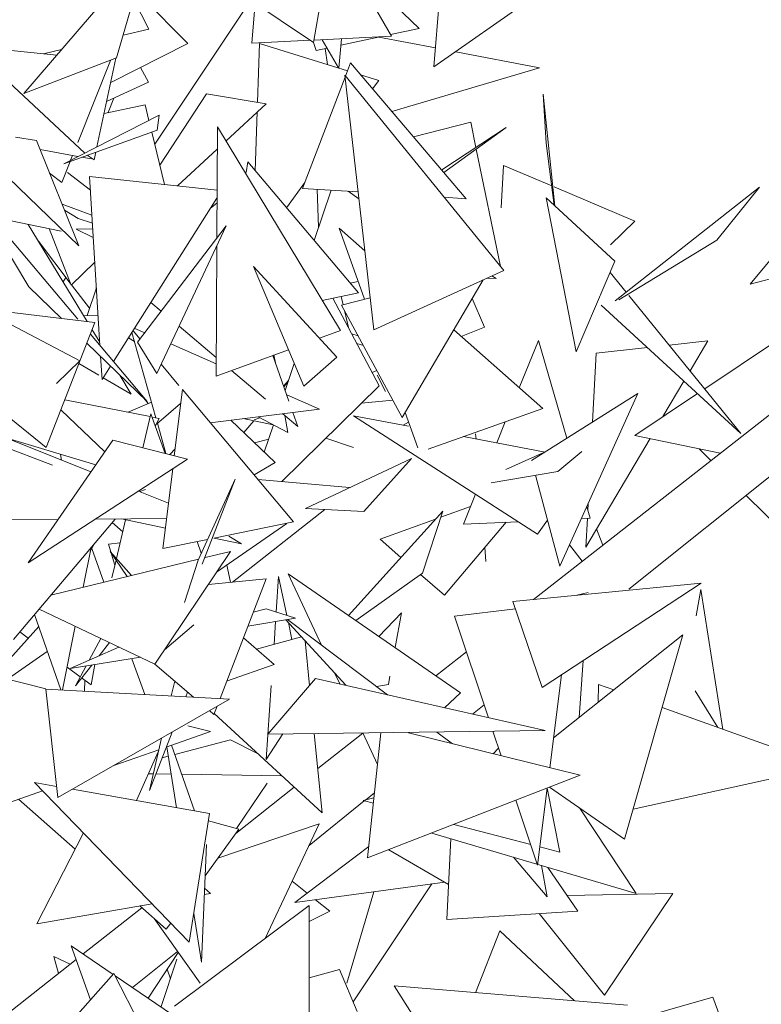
# Model space of a CAD drawing. Header units: millimetres. Extents: x -14485 to 13127, y -18923 to 3272.
# Tile 110 of 119: x 12100 to 12220, y 2422 to 2582. Entities that reach past the tile are written whole.
import ezdxf

# ---------------------------------------------------------------- set-up
doc = ezdxf.new("R2010")
doc.units = ezdxf.units.MM
doc.layers.add('G-IMPT', color=7, linetype='Continuous', lineweight=5)

# ---------------------------------------------------------------- blocks, each defined once
blk = doc.blocks.new('ÁRVORES ORNAMENTAIS - Pequeno e Médio Porte - Ipê-roxo-2865575-CORTE_CALÇADA')
at = {"layer": 'G-IMPT', "color": 253, "true_color": 0xaaaaaa}
for p, q in [((8426.62, 2573.84), (8428.31, 2594.52)), ((8360.1, 2569.56), (8380.21, 2592.94)), ((8375.13, 2575.3), (8380.21, 2592.94)), ((8407.11, 2577.82), (8409.48, 2591.74)), ((8442.78, 2487.52), (8573.3, 2589.67)), ((8407.11, 2577.82), (8391.19, 2588.56)), ((8424.24, 2580.09), (8415.41, 2588.57)), ((8414.76, 2587.4), (8419.75, 2578.83)), ((8426.62, 2573.84), (8445.64, 2587.16)), ((8380.37, 2579.97), (8377.89, 2584.86)), ((8378.27, 2586.19), (8386.7, 2577.62)), ((8381.33, 2561.3), (8396.93, 2584.68)), ((8458.23, 2489.17), (8577.97, 2584.85)), ((8397.1, 2577.68), (8397.62, 2584.22)), ((8345.84, 2582.37), (8370, 2559.88)), ((8380.37, 2579.97), (8376.19, 2578.99)), ((8424.24, 2580.09), (8419.59, 2579.1)), ((8407.17, 2578.19), (8419.75, 2578.83)), ((8408.51, 2578.26), (8411.14, 2573.67)), ((8411.2, 2573.65), (8411.64, 2578.42)), ((8417.86, 2578.73), (8411.54, 2577.39)), ((8417.67, 2578.69), (8426.87, 2576.93)), ((8365.43, 2575.76), (8351.42, 2577.17)), ((8366.19, 2576.65), (8363.3, 2575.97)), ((8374.2, 2571.33), (8386.7, 2577.62)), ((8397.1, 2577.68), (8406.6, 2578.16)), ((8398.33, 2577.64), (8398.01, 2568.11)), ((8398.33, 2577.64), (8412.6, 2573.22)), ((8407.52, 2576.53), (8407.09, 2577.82)), ((8409.29, 2576.91), (8407.52, 2576.53)), ((8409.36, 2574.22), (8408.98, 2576.84)), ((8360.1, 2569.56), (8375.13, 2575.3)), ((8371.95, 2560.87), (8375.05, 2575.26)), ((8430.15, 2576.31), (8443.77, 2573.7)), ((8374.18, 2574.87), (8368.84, 2561.59)), ((8380.32, 2571.37), (8379.04, 2573.77)), ((8412.27, 2572.37), (8413.08, 2574.48)), ((8431.87, 2552.47), (8413.08, 2574.48)), ((8419.82, 2566.59), (8443.77, 2573.7)), ((8405.31, 2554.15), (8412.21, 2572.19)), ((8437.94, 2540.84), (8412.17, 2572.5)), ((8416.88, 2531.22), (8412.17, 2572.5)), ((8414.72, 2572.56), (8417.66, 2571.65)), ((8380.32, 2571.37), (8373.53, 2568.22)), ((8417.66, 2571.65), (8416.66, 2570.28)), ((8374.69, 2568.76), (8373.8, 2566.45)), ((8389.73, 2569.47), (8382.14, 2557.92)), ((8389.73, 2569.47), (8399.41, 2567.88)), ((8446.26, 2551.28), (8444.35, 2569.4)), ((8444.82, 2561.49), (8444.35, 2569.4)), ((8373.12, 2566.31), (8379.79, 2567.71)), ((8380.4, 2565.17), (8379.79, 2567.71)), ((8399.41, 2567.88), (8392.87, 2561.82)), ((8366.59, 2558.14), (8382.08, 2566.02)), ((8381.74, 2563.6), (8382.08, 2566.02)), ((8397.96, 2566.54), (8397.65, 2557)), ((8391.4, 2546.12), (8391.49, 2564.11)), ((8411.48, 2531.09), (8391.49, 2564.11)), ((8423.3, 2562.5), (8432.59, 2564.87)), ((8427.88, 2557.14), (8438.32, 2564)), ((8428.24, 2556.73), (8438.32, 2564)), ((8433.43, 2560.79), (8432.59, 2564.87)), ((8362.17, 2561.9), (8358.76, 2562.43)), ((8366.59, 2558.14), (8381.74, 2563.6)), ((8382.9, 2554.78), (8380.85, 2563.28)), ((8350.96, 2562.24), (8369.02, 2544.82)), ((8362.17, 2561.9), (8369.02, 2544.82)), ((8446.13, 2551.39), (8444.82, 2561.49)), ((8362.75, 2560.44), (8368.84, 2559.33)), ((8367.99, 2559.49), (8367.68, 2558.7)), ((8369.53, 2559.21), (8371.01, 2558.94)), ((8371.5, 2558.78), (8370.4, 2559.52)), ((8371.5, 2558.78), (8371.76, 2560.01)), ((8391.47, 2560.53), (8385.01, 2554.56)), ((8437.42, 2541.48), (8433.49, 2560.52)), ((8367.6, 2558.51), (8366.24, 2555.13)), ((8396.19, 2556.72), (8396.41, 2558.46)), ((8396.41, 2558.46), (8414.36, 2537.19)), ((8437.91, 2557.87), (8437.52, 2550.98)), ((8445.72, 2554.55), (8437.91, 2557.87)), ((8366.24, 2555.13), (8364.28, 2556.64)), ((8367.18, 2556.72), (8370.9, 2553.84)), ((8370.76, 2556.06), (8391.44, 2553.88)), ((8370.76, 2556.06), (8372.45, 2528.69)), ((8405.68, 2555.09), (8402.71, 2551)), ((8459.2, 2548.81), (8446.11, 2554.38)), ((8456.04, 2535.93), (8479.41, 2554.34)), ((8479.41, 2554.34), (8472.52, 2545.75)), ((8405.31, 2554.15), (8414.33, 2553.58)), ((8407.18, 2545.7), (8409.98, 2553.85)), ((8407.92, 2547.85), (8407.66, 2554)), ((8414.45, 2552.47), (8412.71, 2553.68)), ((8428.29, 2552.7), (8431.87, 2552.47)), ((8352.25, 2552.64), (8368.84, 2532.96)), ((8352.25, 2552.64), (8360.89, 2538.18)), ((8366.31, 2551.59), (8371.14, 2549.82)), ((8391.43, 2552.59), (8374.64, 2526.08)), ((8390.37, 2550.92), (8391.42, 2551.74)), ((8455.98, 2542.33), (8444.81, 2552.61)), ((8449.72, 2527.63), (8444.81, 2552.61)), ((8354.89, 2549.51), (8366.16, 2547.24)), ((8366.7, 2550.61), (8368.92, 2549.25)), ((8477.92, 2538.64), (8487.12, 2549.71)), ((8360.81, 2548.32), (8370.38, 2532.55)), ((8371.22, 2548.53), (8368.92, 2549.25)), ((8392.9, 2548.09), (8378.56, 2529.21)), ((8392.9, 2548.09), (8381.69, 2524.16)), ((8459.2, 2548.81), (8455.24, 2545)), ((8367.78, 2538.44), (8364.19, 2547.64)), ((8371.28, 2547.58), (8368.57, 2547.52)), ((8368.57, 2547.52), (8371.37, 2546.16)), ((8415.42, 2544.02), (8411.25, 2547.71)), ((8411.25, 2547.71), (8415.38, 2536.18)), ((8362.46, 2545.6), (8367.64, 2538.8)), ((8391.28, 2523.72), (8391.39, 2544.87)), ((8456.59, 2536.1), (8472.52, 2545.75)), ((8477.92, 2538.64), (8498.37, 2543.96)), ((8367.78, 2538.44), (8371.61, 2542.2)), ((8455.98, 2542.33), (8449.72, 2527.63)), ((8410.85, 2526.78), (8397.33, 2541.48)), ((8397.33, 2541.48), (8405.52, 2522.08)), ((8437.94, 2540.84), (8416.88, 2531.22)), ((8435.99, 2539.95), (8436.7, 2539.53)), ((8455.2, 2540.51), (8457.8, 2537.31)), ((8366.46, 2539.01), (8366.93, 2539.72)), ((8367.85, 2538.51), (8370.74, 2534.71)), ((8413.01, 2538.79), (8414.35, 2539.05)), ((8421.47, 2517.01), (8434.6, 2539.32)), ((8435.18, 2539.58), (8436.7, 2539.53)), ((8371.64, 2532.4), (8332.8, 2537.08)), ((8363.7, 2512.13), (8332.8, 2537.08)), ((8366.19, 2533.06), (8360.89, 2538.18)), ((8370.35, 2533.55), (8371.87, 2538.04)), ((8408.52, 2535.98), (8414.36, 2537.19)), ((8458.23, 2536.79), (8476.41, 2514.43)), ((8380.71, 2535.67), (8382.39, 2534.25)), ((8417.72, 2522.14), (8410.24, 2536.34)), ((8411.59, 2536.62), (8411.9, 2535.28)), ((8411.65, 2535.21), (8416.28, 2536.42)), ((8411.65, 2535.21), (8421.47, 2517.01)), ((8432.84, 2536.32), (8434.84, 2531.67)), ((8476.41, 2514.43), (8453.76, 2535.21)), ((8369.18, 2526.18), (8353.7, 2534.33)), ((8369.77, 2533.56), (8372.15, 2533.51)), ((8412.12, 2534.34), (8412.75, 2531.57)), ((8371.64, 2532.4), (8363.7, 2512.13)), ((8370.9, 2530.52), (8380.11, 2519.6)), ((8371.18, 2531.23), (8372.41, 2529.19)), ((8377.63, 2530.8), (8381.52, 2516.96)), ((8378.95, 2529.72), (8377.81, 2531.08)), ((8379.73, 2530.75), (8378.13, 2531.45)), ((8385.28, 2531.81), (8391.3, 2526.73)), ((8408.04, 2529.84), (8411.48, 2531.09)), ((8413.28, 2530.56), (8414.32, 2530.27)), ((8444.26, 2518.44), (8429.84, 2531.23)), ((8431.06, 2530.15), (8434.84, 2531.67)), ((8380.11, 2519.6), (8370.33, 2529.05)), ((8377.07, 2529.92), (8378.04, 2529.35)), ((8381.69, 2524.16), (8378.56, 2529.21)), ((8391.29, 2525.69), (8383.92, 2528.92)), ((8414.12, 2528.98), (8415.18, 2528.67)), ((8440.46, 2521.81), (8443.6, 2529.47)), ((8443.6, 2529.47), (8448.19, 2513.63)), ((8471.04, 2529.44), (8464.77, 2528.74)), ((8471.04, 2529.44), (8468.16, 2524.57)), ((8482.19, 2529.41), (8470.54, 2521.65)), ((8391.28, 2523.72), (8403.02, 2528)), ((8400.66, 2527.14), (8400.9, 2525.85)), ((8452.95, 2527.41), (8452.35, 2516.25)), ((8461.25, 2528.34), (8452.95, 2527.41)), ((8369.18, 2526.18), (8365.4, 2522.52)), ((8369.04, 2525.76), (8372.29, 2523.86)), ((8372.56, 2526.9), (8372.79, 2523.16)), ((8385.25, 2522.21), (8382.38, 2525.63)), ((8400.47, 2527.07), (8403.1, 2519.66)), ((8402.48, 2521.39), (8403.96, 2525.77)), ((8410.85, 2526.78), (8405.52, 2522.08)), ((8374.17, 2525.34), (8372.79, 2523.16)), ((8393.79, 2524.63), (8399.3, 2519.98)), ((8416.58, 2524.31), (8417.37, 2524.62)), ((8372.98, 2523.45), (8377.49, 2520.81)), ((8375.65, 2523.86), (8377.49, 2520.81)), ((8403.03, 2523), (8402.24, 2522.08)), ((8402.94, 2522.74), (8402.27, 2521.99)), ((8418.75, 2521.2), (8417.41, 2523.86)), ((8467.17, 2522.9), (8463.77, 2517.14)), ((8384.51, 2510.79), (8385.82, 2521.54)), ((8385.82, 2521.54), (8403.86, 2500.1)), ((8417.72, 2522.14), (8401.93, 2506.61)), ((8442.47, 2510.03), (8459.72, 2520.89)), ((8447.05, 2492.91), (8459.72, 2520.89)), ((8469.38, 2520.88), (8459.21, 2514.11)), ((8380.59, 2517.14), (8366.74, 2519.89)), ((8380.8, 2519.51), (8377.01, 2517.85)), ((8380.29, 2519.29), (8379.57, 2520.12)), ((8385.54, 2519.26), (8381.6, 2515.93)), ((8408.06, 2518.35), (8402.74, 2520.68)), ((8419.97, 2519.8), (8414.86, 2519.32)), ((8373.22, 2511.42), (8366.15, 2518.18)), ((8379.39, 2512.1), (8380.7, 2517.59)), ((8383.02, 2511.17), (8380.7, 2517.59)), ((8390.35, 2516.16), (8408.06, 2518.35)), ((8402.1, 2517.62), (8404.56, 2515.54)), ((8403.75, 2517.82), (8404.56, 2515.54)), ((8421.95, 2517.82), (8424, 2512.08)), ((8444.26, 2518.44), (8425.69, 2511.86)), ((8371.77, 2509.33), (8348.67, 2516.22)), ((8382.08, 2516.85), (8380.88, 2517.08)), ((8382.08, 2516.85), (8381.42, 2515.59)), ((8381.77, 2516.07), (8383.15, 2511.14)), ((8400.88, 2509.68), (8393.68, 2516.58)), ((8395.67, 2516.82), (8400.55, 2515.83)), ((8397.42, 2516.47), (8395.78, 2514.56)), ((8397.49, 2516.6), (8398.39, 2516.96)), ((8398.09, 2517.12), (8402.93, 2514.58)), ((8402.44, 2517.33), (8402.93, 2514.58)), ((8422.47, 2515.59), (8413.59, 2517.27)), ((8443.43, 2498.1), (8413.59, 2517.27)), ((8422.47, 2516.24), (8421.65, 2515.75)), ((8436.8, 2512.88), (8438.2, 2516.3)), ((8399.11, 2511.38), (8400.6, 2515.8)), ((8433.48, 2513.51), (8433.38, 2514.37)), ((8370.98, 2508.18), (8357.62, 2513.55)), ((8374.54, 2513.33), (8360.81, 2493.46)), ((8374.54, 2513.33), (8386.65, 2510.25)), ((8399.82, 2513.47), (8397.53, 2512.89)), ((8413.59, 2512.13), (8409.11, 2513.67)), ((8444.64, 2511.4), (8431.43, 2513.9)), ((8461.67, 2513.59), (8451.27, 2496)), ((8473.04, 2511.2), (8459.21, 2514.11)), ((8356.28, 2512.54), (8364.76, 2509.28)), ((8384.64, 2511.93), (8383.79, 2510.98)), ((8444.58, 2511.36), (8438.26, 2508.56)), ((8450.62, 2511.51), (8446.74, 2508.24)), ((8471.54, 2510.03), (8469.63, 2511.92)), ((8386.65, 2510.25), (8360.81, 2493.46)), ((8366.06, 2511.03), (8366.19, 2510.11)), ((8400.88, 2509.68), (8397.46, 2507.71)), ((8422.96, 2510.34), (8405.77, 2502.26)), ((8422.96, 2510.34), (8415.24, 2501.76)), ((8382.67, 2495.74), (8384.25, 2508.69)), ((8446.74, 2508.24), (8435.9, 2506.43)), ((8388.39, 2493.89), (8394.38, 2506.98)), ((8389.01, 2493.21), (8394.38, 2506.98)), ((8412.95, 2505.63), (8398.1, 2506.95)), ((8443.11, 2507.63), (8447.05, 2492.91)), ((8383.57, 2503.13), (8378.7, 2505.08)), ((8378.91, 2505), (8379.85, 2505.32)), ((8431.4, 2499.69), (8433.39, 2504.55)), ((8487.55, 2494.21), (8477.26, 2504.37)), ((8393.95, 2490.32), (8408.95, 2502.1)), ((8415.24, 2501.76), (8405.77, 2502.26)), ((8428.04, 2501.79), (8412.76, 2484.92)), ((8424.77, 2491.76), (8428.04, 2501.79)), ((8427.72, 2500.82), (8432.58, 2502.57)), ((8451.41, 2502.53), (8451.95, 2500.67)), ((8451.64, 2503.06), (8451.58, 2501.92)), ((8345.97, 2500.32), (8365.65, 2500.47)), ((8358.43, 2481.02), (8374.91, 2500.54)), ((8371.67, 2500.51), (8383.27, 2500.6)), ((8375.12, 2494.12), (8376.62, 2500.41)), ((8375.95, 2500.55), (8383.08, 2499.07)), ((8390.92, 2497.44), (8403.86, 2500.1)), ((8417.88, 2497.26), (8426.88, 2500.51)), ((8428.31, 2488.18), (8438.34, 2500.02)), ((8431.4, 2499.69), (8440.29, 2500.11)), ((8445.07, 2500.33), (8443.43, 2498.1)), ((8450.53, 2500.6), (8451.95, 2500.67)), ((8451.52, 2500.65), (8451.27, 2496)), ((8376.15, 2498.45), (8374.43, 2499.96)), ((8391.38, 2491.94), (8402.75, 2499.83)), ((8453.01, 2498.95), (8454, 2496.29)), ((8382.67, 2495.74), (8389.92, 2497.23)), ((8388.89, 2494.99), (8388.2, 2496.88)), ((8390.96, 2497.45), (8395.4, 2496.53)), ((8393.35, 2497.78), (8395.4, 2496.53)), ((8421.27, 2494.31), (8417.88, 2497.26)), ((8371, 2495.91), (8369.71, 2489.47)), ((8371.49, 2496.49), (8370.88, 2495.31)), ((8371.12, 2495.77), (8373.1, 2490.29)), ((8373.83, 2496.47), (8375.73, 2496.69)), ((8374.87, 2493.04), (8373.83, 2496.47)), ((8376.87, 2491.21), (8374.12, 2495.27)), ((8377.54, 2491.38), (8374.12, 2495.27)), ((8381.37, 2477.02), (8393.63, 2495.3)), ((8389.51, 2494.29), (8393.63, 2495.3)), ((8435.05, 2493.64), (8434.86, 2495.91)), ((8435.05, 2493.64), (8434.9, 2495.96)), ((8448.62, 2496.37), (8450.67, 2493.69)), ((8364.49, 2488.19), (8388.46, 2494.04)), ((8374.38, 2490.99), (8375.06, 2493.87)), ((8388.39, 2493.89), (8386.19, 2487)), ((8393.65, 2490.29), (8393.01, 2493.08)), ((8399.39, 2490.84), (8390.04, 2489.94)), ((8399.39, 2490.84), (8391.93, 2471.43)), ((8401.04, 2485.47), (8401.43, 2491.21)), ((8402.77, 2484.91), (8401.43, 2491.21)), ((8408.39, 2480.09), (8402.96, 2491.68)), ((8402.96, 2491.68), (8430.95, 2472.37)), ((8424.77, 2491.76), (8413.97, 2484.08)), ((8428.31, 2488.18), (8424.46, 2491.53)), ((8439.42, 2487.19), (8469.97, 2490.13)), ((8444.17, 2473.24), (8469.97, 2490.13)), ((8469.17, 2484.85), (8469.89, 2489.11)), ((8469.89, 2489.11), (8473.5, 2466.44)), ((8449.79, 2488.19), (8451.66, 2488.61)), ((8381.37, 2477.02), (8362.58, 2485.93)), ((8397.31, 2485.42), (8399.42, 2485.99)), ((8404.18, 2484.46), (8399.42, 2485.99)), ((8429.95, 2484.81), (8439.83, 2485.99)), ((8444.17, 2473.24), (8439.42, 2487.19)), ((8361.83, 2485.04), (8366.08, 2472.83)), ((8396.45, 2483.19), (8404.18, 2484.46)), ((8412.33, 2473.59), (8402.6, 2484.2)), ((8402.88, 2484.24), (8419.08, 2472.05)), ((8421.36, 2485.34), (8417.69, 2481.51)), ((8421.36, 2485.34), (8420.33, 2479.7)), ((8429.95, 2484.81), (8435.46, 2468.32)), ((8362.51, 2483.1), (8355.59, 2475.42)), ((8368.45, 2483.15), (8366.38, 2472.82)), ((8387.69, 2483.4), (8382.91, 2479.32)), ((8400.69, 2480.22), (8400.94, 2483.93)), ((8403.6, 2481.03), (8403.02, 2483.74)), ((8360.82, 2481.23), (8359.46, 2482.24)), ((8372.6, 2481.18), (8370.7, 2477.66)), ((8400.69, 2476.93), (8395.72, 2481.29)), ((8405.12, 2481.45), (8397.84, 2479.43)), ((8446.03, 2465.06), (8467.01, 2481.75)), ((8467.01, 2481.75), (8457.56, 2448.63)), ((8375.53, 2479.79), (8367.61, 2476.31)), ((8372.32, 2478.37), (8374.01, 2480.51)), ((8405.73, 2480.79), (8406.44, 2473.57)), ((8363.91, 2479.07), (8357.45, 2474.6)), ((8379.05, 2478.12), (8367.61, 2476.31)), ((8377.6, 2477.89), (8379.71, 2472.09)), ((8426.95, 2475.13), (8431.89, 2478.99)), ((8369.25, 2474.97), (8367.13, 2476.54)), ((8368.46, 2473.51), (8371.12, 2476.86)), ((8370.19, 2476.72), (8368.46, 2473.51)), ((8371, 2473.66), (8371.6, 2476.94)), ((8387.63, 2471.67), (8381.37, 2476.99)), ((8400.69, 2476.93), (8393, 2474.23)), ((8450.17, 2468.35), (8450.85, 2477.61)), ((8356.44, 2474.86), (8363.68, 2472.99)), ((8371, 2473.66), (8369.48, 2474.79)), ((8399.68, 2465.66), (8407.42, 2474.71)), ((8444.66, 2466.23), (8407.42, 2474.71)), ((8411.34, 2473.82), (8410.51, 2475.58)), ((8419.48, 2475.08), (8419.23, 2473.71)), ((8447.33, 2475.3), (8445.42, 2460.21)), ((8363.68, 2472.96), (8365.62, 2455.38)), ((8363.68, 2472.96), (8393.46, 2471.35)), ((8369.96, 2472.62), (8370, 2474.41)), ((8384.57, 2474.27), (8384.01, 2471.86)), ((8399.42, 2461.57), (8400.24, 2473.57)), ((8419.23, 2473.71), (8417.3, 2473.39)), ((8453.27, 2470.81), (8453.32, 2473.71)), ((8453.32, 2473.71), (8455.79, 2472.82)), ((8365.62, 2455.38), (8393.46, 2471.35)), ((8386.66, 2472.49), (8386.37, 2471.73)), ((8428.31, 2469.95), (8430.95, 2472.37)), ((8469, 2472.66), (8472.68, 2466.74)), ((8391.45, 2470.2), (8390.94, 2468.86)), ((8432.88, 2468.91), (8434.76, 2470.41)), ((8463.66, 2469.99), (8490.34, 2460.39)), ((8390.94, 2468.86), (8390.2, 2469.48)), ((8408.49, 2452.89), (8390.99, 2468.99)), ((8386.72, 2467.02), (8390.38, 2466.07)), ((8384.14, 2466.01), (8380.46, 2456.52)), ((8382.43, 2465.02), (8380.46, 2456.52)), ((8383.18, 2463.54), (8390.38, 2466.07)), ((8402.11, 2465.69), (8399.42, 2461.57)), ((8399.68, 2465.66), (8444.66, 2466.23)), ((8407.22, 2465.76), (8408.49, 2452.89)), ((8415.08, 2465.83), (8407.78, 2460.07)), ((8417.46, 2460.75), (8415.07, 2465.86)), ((8418, 2465.89), (8415.87, 2445.59)), ((8422.47, 2465.88), (8450.35, 2458.99)), ((8427.11, 2466.01), (8429.63, 2464.11)), ((8436.19, 2466.12), (8437.51, 2462.16)), ((8383.3, 2463.58), (8384.89, 2453.73)), ((8387.8, 2453.22), (8384.07, 2463.85)), ((8384.58, 2462.38), (8393.65, 2464.74)), ((8398.01, 2462.53), (8393.65, 2464.74)), ((8437.1, 2463.4), (8436.23, 2462.48)), ((8374.54, 2460.5), (8381.99, 2463.12)), ((8378.37, 2454.89), (8381.91, 2462.79)), ((8382.52, 2461.84), (8383.54, 2462.11)), ((8458.95, 2453.52), (8490.34, 2460.39)), ((8381.08, 2459.22), (8380.31, 2459.23)), ((8384.01, 2459.18), (8381.5, 2459.21)), ((8401.94, 2458.91), (8385.72, 2459.15)), ((8415.87, 2445.59), (8450.35, 2458.99)), ((8386.92, 2431.95), (8361.84, 2457.83)), ((8365.42, 2457.2), (8361.84, 2457.83)), ((8403.96, 2457.05), (8394.5, 2449.58)), ((8394.58, 2450.39), (8399.59, 2457.69)), ((8445, 2456.91), (8443.43, 2444.44)), ((8447.02, 2446.53), (8445.01, 2456.91)), ((8445.39, 2457.06), (8457.56, 2448.63)), ((8354.39, 2453.41), (8363.14, 2456.49)), ((8390.24, 2452.78), (8367.98, 2456.74)), ((8415.14, 2454.9), (8416.89, 2455.31)), ((8416.98, 2456.17), (8415.5, 2454.98)), ((8359.25, 2455.12), (8368.42, 2447.04)), ((8415.33, 2454.85), (8406.37, 2447.62)), ((8416.8, 2454.46), (8415.14, 2454.9)), ((8439.92, 2454.94), (8443.43, 2444.44)), ((8450.24, 2453.7), (8459.44, 2439.8)), ((8386.92, 2431.95), (8390.24, 2452.78)), ((8395, 2450.27), (8390.05, 2451.62)), ((8391.59, 2445.57), (8408.03, 2451.13)), ((8408.03, 2451.13), (8399.25, 2432.55)), ((8442.32, 2447.77), (8429.87, 2451.03)), ((8369.76, 2449.66), (8362.22, 2434.89)), ((8395, 2450.27), (8389.5, 2442.7)), ((8459.44, 2439.8), (8426.27, 2449.63)), ((8389.71, 2447.77), (8388.93, 2428.7)), ((8416.06, 2447.46), (8404.04, 2438.37)), ((8428.73, 2435.63), (8429.35, 2448.72)), ((8447.02, 2446.53), (8443.8, 2447.38)), ((8429, 2441.31), (8419.3, 2446.91)), ((8439.55, 2445.69), (8444.98, 2439.27)), ((8444.98, 2439.27), (8444.07, 2444.35)), ((8449.96, 2436.97), (8445.11, 2444.05)), ((8403.64, 2441.85), (8406.07, 2439.9)), ((8428.41, 2441.65), (8404.04, 2438.37)), ((8426.3, 2441.37), (8413.53, 2422.27)), ((8390.4, 2439.83), (8389.38, 2439.65)), ((8389.42, 2440.69), (8390.4, 2439.83)), ((8416.85, 2440.09), (8412.49, 2425.27)), ((8465.4, 2439.83), (8448.21, 2439.52)), ((8465.4, 2439.83), (8454.29, 2423.35)), ((8380.9, 2438.16), (8362.22, 2434.89)), ((8378.9, 2437.81), (8383.2, 2434.02)), ((8406.38, 2437.88), (8384.55, 2421.55)), ((8406.38, 2437.88), (8406.38, 2414.13)), ((8407.41, 2438.82), (8409.71, 2436.98)), ((8379.22, 2437.52), (8369.71, 2430.02)), ((8387.66, 2436.58), (8388.93, 2428.7)), ((8409.71, 2436.98), (8406.38, 2435.28)), ((8428.73, 2435.63), (8449.96, 2436.97)), ((8443.69, 2436.57), (8454.29, 2423.35)), ((8381.23, 2435.76), (8388.71, 2425.27)), ((8383.93, 2435.03), (8383.2, 2434.02)), ((8433.39, 2423.74), (8437.31, 2433.75)), ((8437.31, 2433.75), (8449.43, 2422.41)), ((8370.93, 2422.61), (8367.78, 2431.33)), ((8367.78, 2431.33), (8374.57, 2426.71)), ((8385.03, 2430.42), (8377.75, 2424.56)), ((8380.28, 2422.84), (8385.15, 2430.25)), ((8368.58, 2429.12), (8351.09, 2415.31)), ((8367.64, 2428.38), (8364.98, 2429.61)), ((8365.74, 2426.88), (8364.98, 2429.61)), ((8384.93, 2429.18), (8382.4, 2421.52)), ((8358.85, 2409.04), (8374.7, 2426.86)), ((8387.57, 2401.84), (8374.7, 2426.86)), ((8383.37, 2427.54), (8383.88, 2425.99)), ((8406.38, 2426.13), (8411.33, 2427.48)), ((8411.33, 2427.48), (8414.19, 2420.72)), ((8374.89, 2426.5), (8399.23, 2409.97)), ((8423.08, 2420.26), (8420.15, 2424.84)), ((8458.03, 2421.7), (8420.15, 2424.84)), ((8457.16, 2418.78), (8471.88, 2423.01)), ((8471.88, 2423.01), (8479.71, 2401.48))]:
    blk.add_line(p, q, dxfattribs=at)

msp = doc.modelspace()

# ---------------------------------------------------------------- block references
at = {"layer": 'G-IMPT', "color": 253, "true_color": 0xaaaaaa}
msp.add_blockref('ÁRVORES ORNAMENTAIS - Pequeno e Médio Porte - Ipê-roxo-2865575-CORTE_CALÇADA', (3740.319, 0), dxfattribs=at)

doc.saveas('drawing.dxf')
